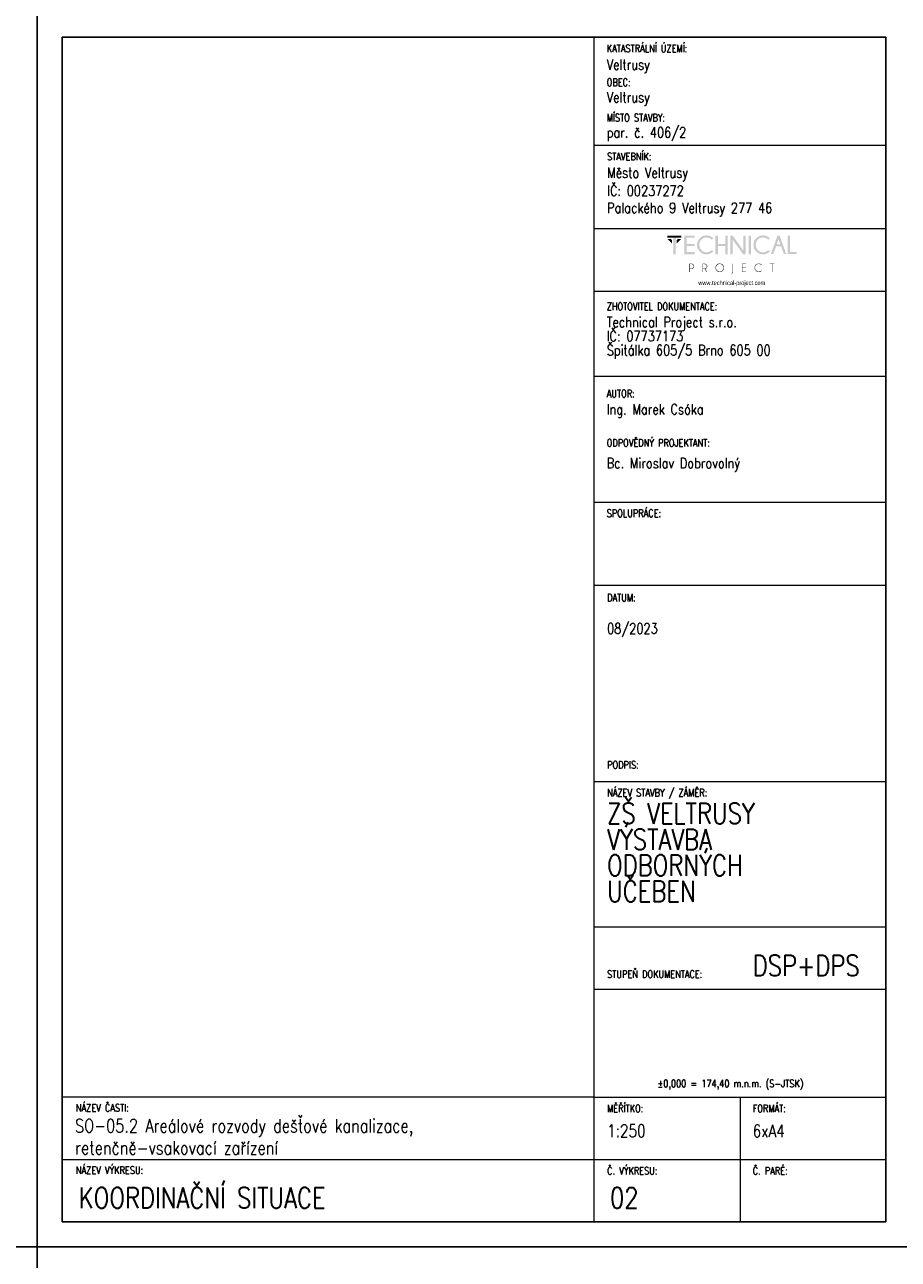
# Model space of a CAD drawing. Header units: millimetres. Extents: x -744 to 2301, y 2052 to 2943.
# Tile 7 of 31: x 408 to 618, y 2346 to 2643. Entities that reach past the tile are written whole.
import ezdxf

# ---------------------------------------------------------------- set-up
doc = ezdxf.new("R2010")
doc.units = ezdxf.units.MM
doc.header["$MEASUREMENT"] = 0
doc.layers.add('NETISK', color=7, linetype='Continuous', plot=False)
doc.layers.add('TP_01_Rozpiska', color=7, linetype='Continuous', lineweight=5)
doc.layers.add('Znojmoprojekt - Popisy.Znojmoprojekt', color=7, linetype='Continuous')
doc.styles.add('GENERATED_STYLE_4', font='arial.ttf')
doc.styles.add('ROMANS', font='romans.shx', dxfattribs={"width": 0.8})

# ---------------------------------------------------------------- blocks, each defined once
blk = doc.blocks.new('*U24')
for p, q in [((-210, 291), (-210, 297)), ((-204, 297), (-210, 297)), ((0, 297), (-210, 297)), ((-210, 297), (-210, 0)), ((0, 0), (0, 297)), ((-6, 297), (0, 297)), ((-6, 291), (-204, 291)), ((-204, 291), (-204, 6)), ((-6, 6), (-6, 291)), ((-210, 6), (-210, 0)), ((-204, 6), (-6, 6)), ((-210, 0), (0, 0))]:
    blk.add_line(p, q)
blk = doc.blocks.new('A$C01D51CA2')
at = {"layer": 'TP_01_Rozpiska'}
for points in [[(-45.09, 17.59), (-45.09, 16.91), (-40.45, 16.91), (-40.45, 17.59)], [(-45.09, 16.5), (-43.58, 14.97), (-43.58, 16.09), (-43.97, 16.5)], [(-43.15, 17.03), (-43.15, 11.39), (-42.38, 11.39), (-42.38, 17.03)], [(-40.45, 16.5), (-41.97, 14.97), (-41.97, 16.09), (-41.57, 16.5)], [(-36.03, 17.59), (-36.03, 16.91), (-38.63, 16.91), (-38.63, 14.83), (-36.03, 14.83), (-36.03, 14.15), (-38.63, 14.15), (-38.63, 12.08), (-36.03, 12.08), (-36.03, 11.39), (-39.4, 11.39), (-39.4, 17.59)], [(-28.26, 14.15), (-28.26, 11.39), (-29.05, 11.39), (-29.05, 17.59), (-28.26, 17.59), (-28.26, 14.83), (-25.73, 14.83), (-25.73, 17.59), (-24.94, 17.59), (-24.94, 11.39), (-25.73, 11.39), (-25.73, 14.15)], [(-23.29, 17.59), (-19.78, 12.64), (-19.78, 17.59), (-19, 17.59), (-19, 11.39), (-19.86, 11.39), (-23.29, 16.22), (-23.29, 11.39), (-24.07, 11.39), (-24.07, 17.59)], [(-18, 17.59), (-18, 11.39), (-17.23, 11.39), (-17.23, 17.59)], [(-4.92, 11.41), (-4.92, 17.59), (-4.14, 17.59), (-4.14, 12.08), (-1.91, 12.08), (-1.91, 11.41)], [(-18.85, 8.23), (-18.85, 8.07), (-20.1, 8.07), (-20.1, 6.92), (-18.85, 6.92), (-18.85, 6.76), (-20.1, 6.76), (-20.1, 5.6), (-18.85, 5.6), (-18.85, 5.44), (-20.25, 5.44), (-20.25, 8.23)], [(-10.06, 8.07), (-10.06, 5.44), (-10.22, 5.44), (-10.22, 8.07), (-10.93, 8.07), (-10.93, 8.23), (-9.35, 8.23), (-9.35, 8.07)]]:
    blk.add_hatch(color=256, dxfattribs=at).paths.add_polyline_path(points)
h = blk.add_hatch(color=256, dxfattribs=at)
edge = h.paths.add_edge_path()
edge.add_line((-30.26, 12.76), (-29.72, 12.28))
edge.add_spline(control_points=[(-29.72, 12.28), (-30.41, 11.65), (-31.18, 11.32), (-32.02, 11.32), (-32.02, 11.32), (-32.93, 11.32), (-33.68, 11.64), (-34.31, 12.26), (-34.31, 12.26), (-34.93, 12.89), (-35.23, 13.63), (-35.23, 14.5), (-35.23, 14.5), (-35.23, 15.35), (-34.93, 16.09), (-34.31, 16.72), (-34.31, 16.72), (-33.68, 17.36), (-32.93, 17.67), (-32.02, 17.67), (-32.02, 17.67), (-31.18, 17.67), (-30.41, 17.34), (-29.72, 16.7)], knot_values=[0, 0, 0, 0, 0.041667, 0.041667, 0.041667, 0.041767, 0.083333, 0.083333, 0.083333, 0.083433, 0.125, 0.125, 0.125, 0.1251, 0.166667, 0.166667, 0.166667, 0.166767, 0.208333, 0.208333, 0.208333, 0.208433, 1, 1, 1, 1], degree=3, periodic=0)
edge.add_line((-29.72, 16.7), (-30.26, 16.22))
edge.add_spline(control_points=[(-30.26, 16.22), (-30.82, 16.73), (-31.41, 16.98), (-32.02, 16.98), (-32.02, 16.98), (-32.68, 16.98), (-33.25, 16.73), (-33.73, 16.26), (-33.73, 16.26), (-34.21, 15.78), (-34.45, 15.19), (-34.45, 14.5), (-34.45, 14.5), (-34.45, 13.79), (-34.21, 13.22), (-33.73, 12.72), (-33.73, 12.72), (-33.25, 12.25), (-32.68, 12.02), (-32.02, 12.02), (-32.02, 12.02), (-31.41, 12.02), (-30.82, 12.26), (-30.26, 12.76)], knot_values=[0, 0, 0, 0, 0.041667, 0.041667, 0.041667, 0.041767, 0.083333, 0.083333, 0.083333, 0.083433, 0.125, 0.125, 0.125, 0.1251, 0.166667, 0.166667, 0.166667, 0.166767, 0.208333, 0.208333, 0.208333, 0.208433, 1, 1, 1, 1], degree=3, periodic=0)
h = blk.add_hatch(color=256, dxfattribs=at)
edge = h.paths.add_edge_path()
edge.add_line((-11.41, 12.76), (-10.87, 12.28))
edge.add_spline(control_points=[(-10.87, 12.28), (-11.56, 11.65), (-12.33, 11.32), (-13.17, 11.32), (-13.17, 11.32), (-14.07, 11.32), (-14.83, 11.64), (-15.45, 12.26), (-15.45, 12.26), (-16.08, 12.89), (-16.37, 13.63), (-16.37, 14.5), (-16.37, 14.5), (-16.37, 15.35), (-16.08, 16.09), (-15.45, 16.72), (-15.45, 16.72), (-14.83, 17.36), (-14.07, 17.67), (-13.17, 17.67), (-13.17, 17.67), (-12.33, 17.67), (-11.56, 17.34), (-10.87, 16.7)], knot_values=[0, 0, 0, 0, 0.041667, 0.041667, 0.041667, 0.041767, 0.083333, 0.083333, 0.083333, 0.083433, 0.125, 0.125, 0.125, 0.1251, 0.166667, 0.166667, 0.166667, 0.166767, 0.208333, 0.208333, 0.208333, 0.208433, 1, 1, 1, 1], degree=3, periodic=0)
edge.add_line((-10.87, 16.7), (-11.41, 16.22))
edge.add_spline(control_points=[(-11.41, 16.22), (-11.97, 16.73), (-12.56, 16.98), (-13.17, 16.98), (-13.17, 16.98), (-13.82, 16.98), (-14.4, 16.73), (-14.88, 16.26), (-14.88, 16.26), (-15.35, 15.78), (-15.6, 15.19), (-15.6, 14.5), (-15.6, 14.5), (-15.6, 13.79), (-15.35, 13.22), (-14.88, 12.72), (-14.88, 12.72), (-14.4, 12.25), (-13.82, 12.02), (-13.17, 12.02), (-13.17, 12.02), (-12.56, 12.02), (-11.97, 12.26), (-11.41, 12.76)], knot_values=[0, 0, 0, 0, 0.041667, 0.041667, 0.041667, 0.041767, 0.083333, 0.083333, 0.083333, 0.083433, 0.125, 0.125, 0.125, 0.1251, 0.166667, 0.166667, 0.166667, 0.166767, 0.208333, 0.208333, 0.208333, 0.208433, 1, 1, 1, 1], degree=3, periodic=0)
h = blk.add_hatch(color=256, dxfattribs=at)
h.paths.add_polyline_path([(-7.4, 14.65), (-7.99, 16.29), (-8.6, 14.65)])
h.paths.add_polyline_path([(-7.64, 17.59), (-5.41, 11.41), (-6.21, 11.41), (-7.15, 13.97), (-8.83, 13.97), (-9.78, 11.41), (-10.6, 11.41), (-8.33, 17.59)])
h = blk.add_hatch(color=256, dxfattribs=at)
edge = h.paths.add_edge_path()
edge.add_spline(control_points=[(-27.62, 8.12), (-27.98, 8.12), (-28.27, 7.99), (-28.52, 7.74), (-28.52, 7.74), (-28.77, 7.49), (-28.9, 7.2), (-28.9, 6.84), (-28.9, 6.84), (-28.9, 6.49), (-28.77, 6.2), (-28.52, 5.95), (-28.52, 5.95), (-28.27, 5.7), (-27.98, 5.57), (-27.62, 5.57), (-27.62, 5.57), (-27.27, 5.57), (-26.98, 5.7), (-26.73, 5.95), (-26.73, 5.95), (-26.47, 6.2), (-26.35, 6.49), (-26.35, 6.84), (-26.35, 6.84), (-26.35, 7.2), (-26.47, 7.49), (-26.73, 7.74), (-26.73, 7.74), (-26.98, 7.99), (-27.27, 8.12), (-27.62, 8.12)], knot_values=[0, 0, 0, 0, 0.03125, 0.03125, 0.03125, 0.03135, 0.0625, 0.0625, 0.0625, 0.0626, 0.09375, 0.09375, 0.09375, 0.09385, 0.125, 0.125, 0.125, 0.1251, 0.15625, 0.15625, 0.15625, 0.15635, 0.1875, 0.1875, 0.1875, 0.1876, 0.21875, 0.21875, 0.21875, 0.21885, 1, 1, 1, 1], degree=3, periodic=0)
edge = h.paths.add_edge_path()
edge.add_spline(control_points=[(-26.61, 7.86), (-26.33, 7.58), (-26.19, 7.23), (-26.19, 6.84), (-26.19, 6.84), (-26.19, 6.44), (-26.33, 6.11), (-26.61, 5.83), (-26.61, 5.83), (-26.89, 5.56), (-27.22, 5.41), (-27.62, 5.41), (-27.62, 5.41), (-28.01, 5.41), (-28.36, 5.56), (-28.64, 5.83), (-28.64, 5.83), (-28.91, 6.11), (-29.05, 6.44), (-29.05, 6.84), (-29.05, 6.84), (-29.05, 7.23), (-28.91, 7.58), (-28.64, 7.86), (-28.64, 7.86), (-28.36, 8.14), (-28.01, 8.28), (-27.62, 8.28), (-27.62, 8.28), (-27.22, 8.28), (-26.89, 8.14), (-26.61, 7.86)], knot_values=[0, 0, 0, 0, 0.03125, 0.03125, 0.03125, 0.03135, 0.0625, 0.0625, 0.0625, 0.0626, 0.09375, 0.09375, 0.09375, 0.09385, 0.125, 0.125, 0.125, 0.1251, 0.15625, 0.15625, 0.15625, 0.15635, 0.1875, 0.1875, 0.1875, 0.1876, 0.21875, 0.21875, 0.21875, 0.21885, 1, 1, 1, 1], degree=3, periodic=0)
h = blk.add_hatch(color=256, dxfattribs=at)
edge = h.paths.add_edge_path()
edge.add_line((-13.73, 5.88), (-13.61, 5.79))
edge.add_spline(control_points=[(-13.61, 5.79), (-13.87, 5.54), (-14.2, 5.41), (-14.56, 5.41), (-14.56, 5.41), (-14.96, 5.41), (-15.3, 5.56), (-15.58, 5.83), (-15.58, 5.83), (-15.86, 6.11), (-15.99, 6.44), (-15.99, 6.84), (-15.99, 6.84), (-15.99, 7.23), (-15.86, 7.58), (-15.58, 7.86), (-15.58, 7.86), (-15.3, 8.14), (-14.96, 8.27), (-14.56, 8.27), (-14.56, 8.27), (-14.2, 8.27), (-13.87, 8.15), (-13.61, 7.89)], knot_values=[0, 0, 0, 0, 0.041667, 0.041667, 0.041667, 0.041767, 0.083333, 0.083333, 0.083333, 0.083433, 0.125, 0.125, 0.125, 0.1251, 0.166667, 0.166667, 0.166667, 0.166767, 0.208333, 0.208333, 0.208333, 0.208433, 1, 1, 1, 1], degree=3, periodic=0)
edge.add_line((-13.61, 7.89), (-13.73, 7.79))
edge.add_spline(control_points=[(-13.73, 7.79), (-13.97, 8), (-14.25, 8.1), (-14.56, 8.1), (-14.56, 8.1), (-14.93, 8.1), (-15.22, 7.99), (-15.47, 7.74), (-15.47, 7.74), (-15.72, 7.49), (-15.85, 7.2), (-15.85, 6.84), (-15.85, 6.84), (-15.85, 6.49), (-15.72, 6.2), (-15.47, 5.95), (-15.47, 5.95), (-15.22, 5.7), (-14.93, 5.57), (-14.56, 5.57), (-14.56, 5.57), (-14.25, 5.57), (-13.97, 5.67), (-13.73, 5.88)], knot_values=[0, 0, 0, 0, 0.041667, 0.041667, 0.041667, 0.041767, 0.083333, 0.083333, 0.083333, 0.083433, 0.125, 0.125, 0.125, 0.1251, 0.166667, 0.166667, 0.166667, 0.166767, 0.208333, 0.208333, 0.208333, 0.208433, 1, 1, 1, 1], degree=3, periodic=0)
h = blk.add_hatch(color=256, dxfattribs=at)
edge = h.paths.add_edge_path()
edge.add_line((-37.56, 8.07), (-37.56, 6.57))
edge.add_line((-37.56, 6.57), (-37.08, 6.57))
edge.add_spline(control_points=[(-37.08, 6.57), (-36.89, 6.57), (-36.71, 6.64), (-36.56, 6.79), (-36.56, 6.79), (-36.41, 6.94), (-36.34, 7.12), (-36.34, 7.33), (-36.34, 7.33), (-36.34, 7.53), (-36.41, 7.71), (-36.56, 7.86), (-36.56, 7.86), (-36.71, 8), (-36.89, 8.07), (-37.08, 8.07)], knot_values=[0, 0, 0, 0, 0.0625, 0.0625, 0.0625, 0.0626, 0.125, 0.125, 0.125, 0.1251, 0.1875, 0.1875, 0.1875, 0.1876, 1, 1, 1, 1], degree=3, periodic=0)
edge.add_line((-37.08, 8.07), (-37.56, 8.07))
edge = h.paths.add_edge_path()
edge.add_line((-37.56, 6.41), (-37.56, 5.44))
edge.add_line((-37.56, 5.44), (-37.73, 5.44))
edge.add_line((-37.73, 5.44), (-37.73, 8.23))
edge.add_line((-37.73, 8.23), (-36.99, 8.23))
edge.add_spline(control_points=[(-36.99, 8.23), (-36.77, 8.2), (-36.59, 8.12), (-36.44, 7.97), (-36.44, 7.97), (-36.28, 7.79), (-36.18, 7.58), (-36.18, 7.33), (-36.18, 7.33), (-36.18, 7.07), (-36.28, 6.85), (-36.44, 6.67), (-36.44, 6.67), (-36.62, 6.51), (-36.84, 6.41), (-37.08, 6.41)], knot_values=[0, 0, 0, 0, 0.0625, 0.0625, 0.0625, 0.0626, 0.125, 0.125, 0.125, 0.1251, 0.1875, 0.1875, 0.1875, 0.1876, 1, 1, 1, 1], degree=3, periodic=0)
edge.add_line((-37.08, 6.41), (-37.56, 6.41))
h = blk.add_hatch(color=256, dxfattribs=at)
edge = h.paths.add_edge_path()
edge.add_line((-33.17, 8.07), (-33.17, 6.57))
edge.add_line((-33.17, 6.57), (-32.71, 6.57))
edge.add_spline(control_points=[(-32.71, 6.57), (-32.5, 6.57), (-32.32, 6.64), (-32.17, 6.79), (-32.17, 6.79), (-32.02, 6.94), (-31.96, 7.12), (-31.96, 7.33), (-31.96, 7.33), (-31.96, 7.53), (-32.02, 7.71), (-32.17, 7.86), (-32.17, 7.86), (-32.32, 8), (-32.5, 8.07), (-32.71, 8.07)], knot_values=[0, 0, 0, 0, 0.0625, 0.0625, 0.0625, 0.0626, 0.125, 0.125, 0.125, 0.1251, 0.1875, 0.1875, 0.1875, 0.1876, 1, 1, 1, 1], degree=3, periodic=0)
edge.add_line((-32.71, 8.07), (-33.17, 8.07))
edge = h.paths.add_edge_path()
edge.add_line((-32.66, 6.41), (-33.17, 6.41))
edge.add_line((-33.17, 6.41), (-33.17, 5.44))
edge.add_line((-33.17, 5.44), (-33.34, 5.44))
edge.add_line((-33.34, 5.44), (-33.34, 8.23))
edge.add_line((-33.34, 8.23), (-32.61, 8.23))
edge.add_spline(control_points=[(-32.61, 8.23), (-32.4, 8.2), (-32.22, 8.12), (-32.07, 7.97), (-32.07, 7.97), (-31.89, 7.79), (-31.79, 7.58), (-31.79, 7.33), (-31.79, 7.33), (-31.79, 7.07), (-31.89, 6.85), (-32.07, 6.69), (-32.07, 6.69), (-32.19, 6.56), (-32.33, 6.48), (-32.48, 6.44)], knot_values=[0, 0, 0, 0, 0.0625, 0.0625, 0.0625, 0.0626, 0.125, 0.125, 0.125, 0.1251, 0.1875, 0.1875, 0.1875, 0.1876, 1, 1, 1, 1], degree=3, periodic=0)
edge.add_line((-32.48, 6.44), (-31.84, 5.44))
edge.add_line((-31.84, 5.44), (-32.04, 5.44))
edge.add_line((-32.04, 5.44), (-32.66, 6.41))
h = blk.add_hatch(color=256, dxfattribs=at)
edge = h.paths.add_edge_path()
edge.add_spline(control_points=[(-23.19, 5.39), (-23.19, 5.24), (-23.24, 5.13), (-23.34, 5.05), (-23.34, 5.05), (-23.44, 4.95), (-23.56, 4.9), (-23.69, 4.9)], knot_values=[0, 0, 0, 0, 0.125, 0.125, 0.125, 0.1251, 1, 1, 1, 1], degree=3, periodic=0)
edge.add_line((-23.69, 4.9), (-23.69, 5.05))
edge.add_spline(control_points=[(-23.69, 5.05), (-23.59, 5.05), (-23.52, 5.08), (-23.44, 5.14), (-23.44, 5.14), (-23.39, 5.21), (-23.36, 5.29), (-23.36, 5.41)], knot_values=[0, 0, 0, 0, 0.125, 0.125, 0.125, 0.1251, 1, 1, 1, 1], degree=3, periodic=0)
edge.add_line((-23.36, 5.41), (-23.36, 8.23))
edge.add_line((-23.36, 8.23), (-23.19, 8.23))
edge.add_line((-23.19, 8.23), (-23.19, 5.39))
at = {"layer": 'Znojmoprojekt - Popisy.Znojmoprojekt', "color": 7, "linetype": 'Continuous', "lineweight": 13, "insert": (-23.61, 1.59), "char_height": 1.5, "width": 19.5072, "attachment_point": 5, "style": 'GENERATED_STYLE_4'}
blk.add_mtext('\\A1;{\\fBahnschrift Light|b0|i0|c238|p34;\\W0.75;www.technical-project.com}', dxfattribs=at)

msp = doc.modelspace()

# ---------------------------------------------------------------- linework, layer by layer
at = {"layer": 'TP_01_Rozpiska'}
for p, q in [((544.88, 2354.81), (544.88, 2639.81)), ((544.88, 2639.81), (614.98, 2639.81)), ((544.88, 2613.81), (614.98, 2613.81)), ((544.88, 2593.81), (614.88, 2593.81)), ((544.88, 2578.74), (614.88, 2578.74)), ((544.88, 2558.29), (614.88, 2558.29)), ((544.88, 2527.98), (614.88, 2527.98)), ((544.88, 2507.98), (614.88, 2507.98)), ((544.88, 2460.78), (614.98, 2460.78)), ((544.88, 2425.78), (614.98, 2425.78)), ((544.88, 2384.81), (416.98, 2384.81)), ((416.98, 2354.81), (416.98, 2384.81)), ((544.88, 2384.81), (614.98, 2384.81)), ((579.98, 2384.81), (579.98, 2354.81)), ((416.98, 2369.81), (614.98, 2369.81))]:
    msp.add_line(p, q, dxfattribs=at)
at = {"layer": 'TP_01_Rozpiska', "color": 7, "linetype": 'Continuous', "lineweight": 13}
msp.add_line((544.88, 2410.78), (614.98, 2410.78), dxfattribs=at)

# ---------------------------------------------------------------- block references
at = {"xscale": 0.7200000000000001, "yscale": 0.7200000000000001, "zscale": 0.7200000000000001}
msp.add_blockref('A$C01D51CA2', (594.95, 2579.4), dxfattribs=at)
at = {"layer": 'NETISK'}
for p in [(410.98, 2348.81), (620.98, 2348.81), (410.98, 2051.81), (620.98, 2051.81)]:
    msp.add_blockref('*U24', p, dxfattribs=at)

# ---------------------------------------------------------------- texts
at = {"color": 7, "linetype": 'Continuous', "lineweight": 0, "char_height": 1.8, "attachment_point": 1, "style": 'ROMANS'}
for s, insert in [('\\A1;KATASTRÁLNÍ ÚZEMÍ:', (547.88, 2638)), ('\\A1;OBEC:', (547.88, 2629.84)), ('\\A1;MÍSTO STAVBY:', (547.88, 2621.33)), ('\\A1;STAVEBNÍK:', (547.98, 2612)), ('\\A1;ZHOTOVITEL DOKUMENTACE:', (547.88, 2575.94)), ('\\A1;AUTOR:', (547.88, 2554.96)), ('\\A1;ODPOVĚDNÝ PROJEKTANT:', (547.88, 2543.1)), ('\\A1;SPOLUPRÁCE:', (547.88, 2526.17)), ('\\A1;DATUM:', (547.98, 2505.88)), ('\\A1;PODPIS:', (547.98, 2465.66)), ('\\A1;NÁZEV STAVBY / ZÁMĚR:', (547.98, 2458.97)), ('\\A1;STUPEŇ DOKUMENTACE:', (547.98, 2415.3)), ('\\A1;±0,000 = 174,40 m.n.m. (S-JTSK)', (560.12, 2388.98)), ('\\A1;NÁZEV ČASTI:', (420.29, 2383.14)), ('\\A1;{\\Fromand|c238;MĚŘÍTKO:}', (547.98, 2383)), ('\\A1;FORMÁT:', (582.98, 2383)), ('\\A1;NÁZEV VÝKRESU:', (420.29, 2368.14)), ('\\A1;{\\Fromand|c238;Č. VÝKRESU:}', (547.98, 2368)), ('\\A1;{\\Fromand|c238;Č. PARÉ:}', (582.98, 2368))]:
    msp.add_mtext(s, dxfattribs=dict(at, insert=insert))
at = {"color": 7, "linetype": 'Continuous', "lineweight": 25, "style": 'ROMANS'}
for s, insert, char_height, attachment_point in [('\\A1;Veltrusy', (547.88, 2631.12), 2.5, 7), ('\\A1;Veltrusy', (547.88, 2623.26), 2.5, 7), ('\\A1;par. č. 406/2', (547.88, 2614.81), 2.5, 7), ('\\A1;Město Veltrusy', (547.98, 2605.12), 2.5, 7), ('\\A1;IČ: 00237272', (547.98, 2601.6), 2.5, 7), ('\\A1;Palackého 9 Veltrusy 277 46', (547.98, 2596.65), 2.5, 7), ('\\A1;Ing. Marek Csóka', (547.88, 2551.54), 2.5, 1), ('\\A1;08/2023', (547.98, 2498.8), 2.5, 1), ('\\A1;DSP+DPS', (582.98, 2418.96), 5, 1), ('\\A1;SO-05.2 Areálové rozvody dešťové kanalizace,\\Pretenčně-vsakovací zařízení', (420.07, 2379.55), 3.2, 1), ('\\A1;1:250', (547.98, 2378.21), 3, 1), ('\\A1;6xA4', (582.98, 2378.19), 3, 1), ('\\A1;KOORDINAČNÍ SITUACE', (420.96, 2363.08), 5, 1), ('\\A1;02', (548.68, 2363.08), 5, 1)]:
    msp.add_mtext(s, dxfattribs=dict(at, insert=insert, char_height=char_height, attachment_point=attachment_point))
at = {"color": 7, "linetype": 'Continuous', "lineweight": 25, "char_height": 2.5, "attachment_point": 1, "style": 'ROMANS'}
for s, insert, line_spacing_factor in [('\\A1;Technical Project s.r.o.\\PIČ: 07737173\\PŠpitálka 605/5 Brno 605 00', (547.88, 2572.52), 0.811616), ('\\A1;Bc. Miroslav Dobrovolný', (547.88, 2538.59), 0.783211)]:
    msp.add_mtext(s, dxfattribs=dict(at, insert=insert, line_spacing_factor=line_spacing_factor))
at = {"color": 7, "linetype": 'Continuous', "lineweight": 25, "insert": (547.98, 2455.57), "char_height": 5, "width": 48.0061, "attachment_point": 1, "line_spacing_factor": 0.75, "style": 'ROMANS'}
msp.add_mtext('\\A1;ZŠ VELTRUSY  VÝSTAVBA \\PODBORNÝCH \\PUČEBEN', dxfattribs=at)

doc.saveas('drawing.dxf')
